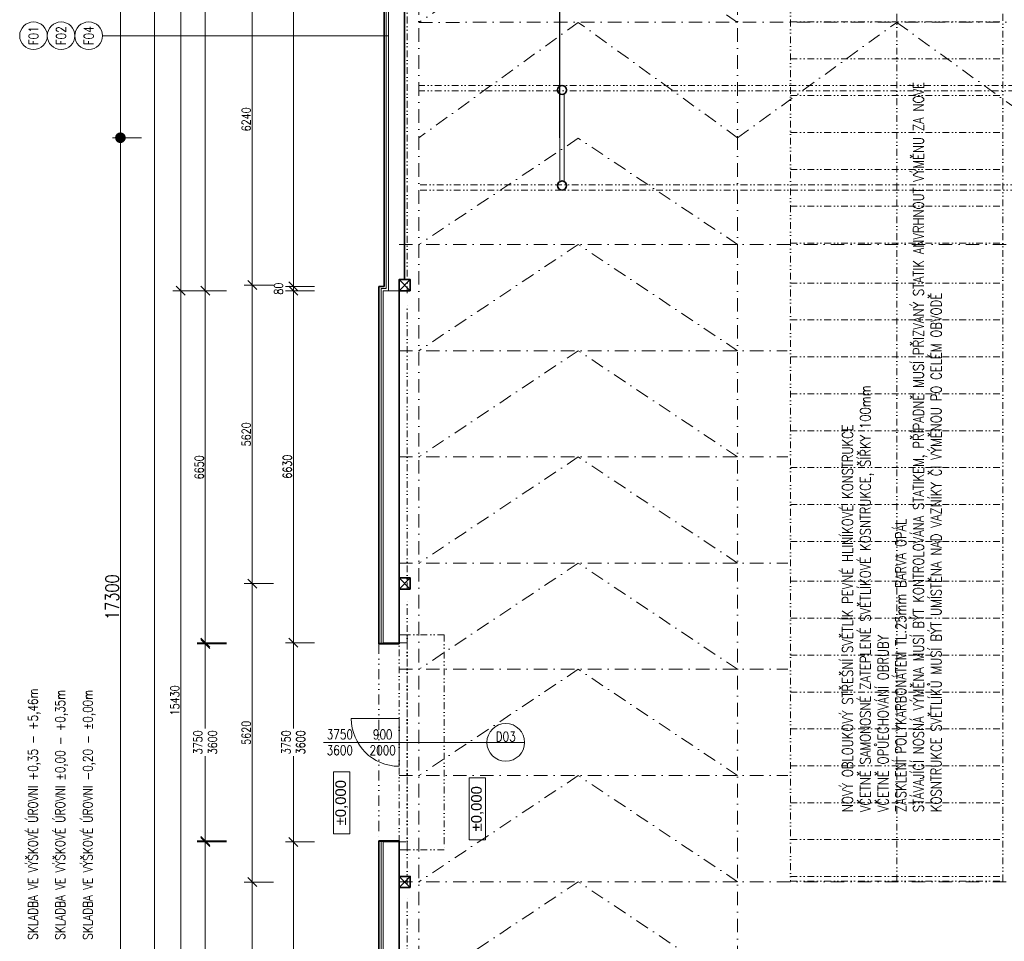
# Model space of a CAD drawing. Header units: millimetres. Extents: x -485339 to 350584, y -1189936 to 0.
# Tile 69 of 256: x -283255 to -264717, y -1056899 to -1039545. Entities that reach past the tile are written whole.
import ezdxf
from ezdxf.enums import TextEntityAlignment as Align

# ---------------------------------------------------------------- set-up
doc = ezdxf.new("R2010")
doc.units = ezdxf.units.MM
doc.header["$LTSCALE"] = 10
doc.linetypes.add('DASHDOT', pattern=[25.4, 12.7, -6.35, 0, -6.35])
doc.linetypes.add('DĚLICÍ2', pattern=[15.875, 6.35, -3.175, 0, -3.175, 0, -3.175])
doc.layers.get('Defpoints').update_dxf_attribs({"color": 201})
for name, color, linetype, lineweight in [('N_dveře', 10, 'Continuous', 18), ('N_kóty', 10, 'Continuous', 18), ('N_popis', 10, 'Continuous', 18), ('N_popis_otvory', 10, 'Continuous', 18), ('N_čáry_nad', 10, 'DĚLICÍ2', 18), ('N_čáry_obrys', 10, 'Continuous', 35), ('N_čáry_obrys_sokl', 5, 'Continuous', 35), ('N_čáry_obv.plášt', 212, 'Continuous', 18), ('N_čáry_plné', 10, 'Continuous', 18), ('St_kóty', 132, 'Continuous', 18), ('St_sloupy_konstrukce haly', 5, 'Continuous', 35), ('St_sloupy_opláštění_půdorys', 25, 'Continuous', 35), ('St_čáry_nad', 250, 'DĚLICÍ2', 18), ('St_čáry_osy', 250, 'DASHDOT', 18), ('St_čáry_plné', 250, 'Continuous', 18)]:
    doc.layers.add(name, color=color, linetype=linetype, lineweight=lineweight)
doc.styles.add('1_50', font='arial.ttf', dxfattribs={"height": 100})
doc.styles.get("Standard").update_dxf_attribs({"font": 'simplex.shx', "width": 0.8})
doc.linetypes.add('IZOLACE', pattern='A,0.0001,-0.1,[134,ltypeshp.shx,S=0.1,R=0,X=-0.1,Y=0],-0.2,[134,ltypeshp.shx,S=0.1,R=180,X=0.1,Y=0],-0.1', length=0.4001)
doc.dimstyles.new('stavebníM100', dxfattribs={"dimtxt": 165, "dimasz": 170, "dimexe": 150, "dimexo": 100, "dimgap": 30, "dimtad": 1, "dimdec": 0, "dimtxsty": 'Standard', "dimblk": 'OBLIQUE', "dimcen": -2.5, "dimdle": 150, "dimclrd": 256, "dimclre": 256, "dimclrt": 256, "dimadec": 4, "dimazin": 0, "dimtfac": 1, "dimtdec": 0, "dimtmove": 2, "dimatfit": 3, "dimldrblk": 'OBLIQUE', "dimfxl": 400, "dimfxlon": 1, "dimlwd": -1, "dimlwe": -1, "dimarcsym": 0})
doc.dimstyles.new('stavebníM100_modul', dxfattribs={"dimtxt": 250, "dimasz": 200, "dimexe": 150, "dimexo": 100, "dimgap": 30, "dimtad": 1, "dimdec": 0, "dimtxsty": 'Standard', "dimblk": 'DOT', "dimcen": -2.5, "dimdle": 150, "dimclrd": 256, "dimclre": 256, "dimclrt": 256, "dimadec": 4, "dimazin": 0, "dimtfac": 1, "dimtdec": 0, "dimtmove": 2, "dimatfit": 3, "dimldrblk": 'OBLIQUE', "dimfxl": 400, "dimfxlon": 1, "dimlwd": -1, "dimlwe": -1, "dimarcsym": 0})

# ---------------------------------------------------------------- blocks, each defined once
blk = doc.blocks.new('G$CD8A98CDB')
at = {"layer": 'St_sloupy_konstrukce haly', "color": 250, "lineweight": 18, "ltscale": 2}
for points in [[(-825, 0), (825, 0)], [(-825, -80), (825, -80)]]:
    blk.add_lwpolyline(points, dxfattribs=at)
at = {"layer": 'St_sloupy_konstrukce haly', "ltscale": 2}
for centre in [(-900, -40), (900, -40)]:
    blk.add_circle(centre, 85, dxfattribs=at)
blk = doc.blocks.new('G$C0F2906C7')
at = {"layer": 'St_sloupy_opláštění_půdorys', "ltscale": 2}
blk.add_lwpolyline([(-105, -105), (105, -105), (105, 105), (-105, 105)], close=True, dxfattribs=at)
for points in [[(-105, 105), (105, -105)], [(105, 105), (-105, -105)]]:
    blk.add_lwpolyline(points, dxfattribs=at)
blk = doc.blocks.new('*U6980')
at = {"layer": 'St_čáry_osy', "ltscale": 2}
blk.add_lwpolyline([(3000, 1000), (0, -1000), (-3000, 1000)], dxfattribs=at)
blk = doc.blocks.new('*U6979')
at = {"layer": 'Defpoints', "ltscale": 2}
for p in [(0, 0), (0, -2000), (0, -4000), (0, -6000), (0, -8000)]:
    blk.add_blockref('*U6980', p, dxfattribs=at)
blk = doc.blocks.new('*U6992')
at = {"layer": 'St_čáry_osy', "ltscale": 2}
blk.add_lwpolyline([(3000, -1000), (0, 1000), (-3000, -1000)], dxfattribs=at)
blk = doc.blocks.new('*U6991')
at = {"layer": 'St_čáry_osy', "ltscale": 2}
for p in [(0, 14000), (0, 12000), (0, 10000), (0, 8000), (0, 6000), (0, 4000), (0, 2000), (0, 0)]:
    blk.add_blockref('*U6992', p, dxfattribs=at)
blk = doc.blocks.new('_Dot')
at = {"color": 0, "linetype": 'ByBlock', "lineweight": -2}
blk.add_line((-0.5, 0), (-1, 0), dxfattribs=at)
at = {"color": 0, "linetype": 'ByBlock', "const_width": 0.5}
blk.add_lwpolyline([(-0.25, 0, 1), (0.25, 0, 1)], format="xyb", close=True, dxfattribs=at)
blk = doc.blocks.new('*D7039')
at = {"layer": 'Defpoints', "color": 0}
for p in [(-273043, -1040868), (-261043, -1040868), (-273043, -1064041)]:
    blk.add_point(p, dxfattribs=at)
at = {"layer": 'St_kóty'}
for p, q in [((-273043, -1063641), (-273043, -1064191)), ((-261043, -1063641), (-261043, -1064191)), ((-261243, -1064041), (-272843, -1064041))]:
    blk.add_line(p, q, dxfattribs=at)
at = {"layer": 'St_kóty', "linetype": 'ByBlock', "xscale": 200, "yscale": 200, "zscale": 200, "rotation": 180}
blk.add_blockref('_Dot', (-273043, -1064041), dxfattribs=at)
at = {"layer": 'St_kóty', "linetype": 'ByBlock', "xscale": 200, "yscale": 200, "zscale": 200}
blk.add_blockref('_Dot', (-261043, -1064041), dxfattribs=at)
at = {"layer": 'St_kóty', "insert": (-267043, -1063886), "char_height": 250, "attachment_point": 5}
blk.add_mtext('12000', dxfattribs=at)
blk = doc.blocks.new('_OBLIQUE')
at = {"color": 0, "linetype": 'ByBlock'}
blk.add_line((-0.5, -0.5), (0.5, 0.5), dxfattribs=at)
blk = doc.blocks.new('*D7040')
at = {"layer": 'Defpoints', "color": 0}
for p in [(-273043, -1040868), (-276413, -1060078), (-276413, -1064041)]:
    blk.add_point(p, dxfattribs=at)
at = {"layer": 'St_kóty'}
for p, q in [((-276413, -1063641), (-276413, -1064191)), ((-273043, -1063641), (-273043, -1064191)), ((-273243, -1064041), (-276213, -1064041))]:
    blk.add_line(p, q, dxfattribs=at)
at = {"layer": 'St_kóty', "linetype": 'ByBlock', "xscale": 200, "yscale": 200, "zscale": 200, "rotation": 180}
blk.add_blockref('_Dot', (-276413, -1064041), dxfattribs=at)
at = {"layer": 'St_kóty', "linetype": 'ByBlock', "xscale": 200, "yscale": 200, "zscale": 200}
blk.add_blockref('_Dot', (-273043, -1064041), dxfattribs=at)
at = {"layer": 'St_kóty', "insert": (-274728, -1063886), "char_height": 250, "attachment_point": 5}
blk.add_mtext('3370', dxfattribs=at)
blk = doc.blocks.new('*D7041')
at = {"layer": 'Defpoints', "color": 0}
for p in [(-279762, -1055008), (-277582, -1055008), (-277482, -1060078)]:
    blk.add_point(p, dxfattribs=at)
at = {"layer": 'St_kóty'}
for p, q in [((-279362, -1055008), (-279912, -1055008)), ((-279762, -1060228), (-279762, -1054858)), ((-279362, -1060078), (-279912, -1060078))]:
    blk.add_line(p, q, dxfattribs=at)
at = {"layer": 'St_kóty', "linetype": 'ByBlock', "xscale": 170, "yscale": 170, "zscale": 170}
for p, rotation in [((-279762, -1055008), 90), ((-279762, -1060078), 270)]:
    blk.add_blockref('_OBLIQUE', p, dxfattribs=dict(at, rotation=rotation))
at = {"layer": 'St_kóty', "insert": (-279874, -1057543), "char_height": 165, "attachment_point": 5, "rotation": 90}
blk.add_mtext('5070', dxfattribs=at)
blk = doc.blocks.new('*D7042')
at = {"layer": 'Defpoints', "color": 0}
for p in [(-279762, -1051278), (-277482, -1051278), (-277482, -1055028)]:
    blk.add_point(p, dxfattribs=at)
at = {"layer": 'St_kóty'}
for p, q in [((-279762, -1051128), (-279762, -1052890)), ((-279362, -1051278), (-279912, -1051278)), ((-279762, -1055178), (-279762, -1053415)), ((-279362, -1055028), (-279912, -1055028))]:
    blk.add_line(p, q, dxfattribs=at)
at = {"layer": 'St_kóty', "linetype": 'ByBlock', "xscale": 170, "yscale": 170, "zscale": 170}
for p, rotation in [((-279762, -1051278), 90), ((-279762, -1055028), 270)]:
    blk.add_blockref('_OBLIQUE', p, dxfattribs=dict(at, rotation=rotation))
at = {"layer": 'St_kóty', "insert": (-279762, -1053153), "char_height": 165, "attachment_point": 5, "rotation": 90}
blk.add_mtext('3750\\P3600', dxfattribs=at)
blk = doc.blocks.new('*D7043')
at = {"layer": 'Defpoints', "color": 0}
for p in [(-279762, -1044648), (-277482, -1044648), (-277582, -1051298)]:
    blk.add_point(p, dxfattribs=at)
at = {"layer": 'St_kóty'}
for p, q in [((-279762, -1051448), (-279762, -1044498)), ((-279362, -1044648), (-279912, -1044648)), ((-279362, -1051298), (-279912, -1051298))]:
    blk.add_line(p, q, dxfattribs=at)
at = {"layer": 'St_kóty', "linetype": 'ByBlock', "xscale": 170, "yscale": 170, "zscale": 170}
for p, rotation in [((-279762, -1044648), 90), ((-279762, -1051298), 270)]:
    blk.add_blockref('_OBLIQUE', p, dxfattribs=dict(at, rotation=rotation))
at = {"layer": 'St_kóty', "insert": (-279874, -1047973), "char_height": 165, "attachment_point": 5, "rotation": 90}
blk.add_mtext('6650', dxfattribs=at)
blk = doc.blocks.new('*D7044')
at = {"layer": 'Defpoints', "color": 0}
for p in [(-279762, -1031958), (-277182, -1031958), (-277482, -1044648)]:
    blk.add_point(p, dxfattribs=at)
at = {"layer": 'St_kóty'}
for p, q in [((-279762, -1044798), (-279762, -1031808)), ((-279362, -1031958), (-279912, -1031958)), ((-279362, -1044648), (-279912, -1044648))]:
    blk.add_line(p, q, dxfattribs=at)
at = {"layer": 'St_kóty', "linetype": 'ByBlock', "xscale": 170, "yscale": 170, "zscale": 170}
for p, rotation in [((-279762, -1031958), 90), ((-279762, -1044648), 270)]:
    blk.add_blockref('_OBLIQUE', p, dxfattribs=dict(at, rotation=rotation))
at = {"layer": 'St_kóty', "insert": (-279874, -1038303), "char_height": 165, "attachment_point": 5, "rotation": 90}
blk.add_mtext('12690', dxfattribs=at)
blk = doc.blocks.new('*D7050')
at = {"layer": 'Defpoints', "color": 0}
for p in [(-277382, -992923), (-280222, -1044648), (-277482, -1044648)]:
    blk.add_point(p, dxfattribs=at)
at = {"layer": 'St_kóty'}
for p, q in [((-280222, -992773), (-280222, -1044798)), ((-279822, -992923), (-280372, -992923)), ((-279822, -1044648), (-280372, -1044648))]:
    blk.add_line(p, q, dxfattribs=at)
at = {"layer": 'St_kóty', "linetype": 'ByBlock', "xscale": 170, "yscale": 170, "zscale": 170}
for p, rotation in [((-280222, -992923), 90), ((-280222, -1044648), 270)]:
    blk.add_blockref('_OBLIQUE', p, dxfattribs=dict(at, rotation=rotation))
at = {"layer": 'St_kóty', "insert": (-280335, -1018785), "char_height": 165, "attachment_point": 5, "rotation": 90}
blk.add_mtext('51725', dxfattribs=at)
blk = doc.blocks.new('*D7051')
at = {"layer": 'Defpoints', "color": 0}
for p in [(-277482, -1044648), (-280222, -1060078), (-277482, -1060078)]:
    blk.add_point(p, dxfattribs=at)
at = {"layer": 'St_kóty'}
for p, q in [((-280222, -1044498), (-280222, -1060228)), ((-279822, -1044648), (-280372, -1044648)), ((-279822, -1060078), (-280372, -1060078))]:
    blk.add_line(p, q, dxfattribs=at)
at = {"layer": 'St_kóty', "linetype": 'ByBlock', "xscale": 170, "yscale": 170, "zscale": 170}
for p, rotation in [((-280222, -1044648), 90), ((-280222, -1060078), 270)]:
    blk.add_blockref('_OBLIQUE', p, dxfattribs=dict(at, rotation=rotation))
at = {"layer": 'St_kóty', "insert": (-280335, -1052363), "char_height": 165, "attachment_point": 5, "rotation": 90}
blk.add_mtext('15430', dxfattribs=at)
blk = doc.blocks.new('*D7052')
at = {"layer": 'Defpoints', "color": 0}
for p in [(-280718, -992923), (-277382, -992923), (-277482, -1060078)]:
    blk.add_point(p, dxfattribs=at)
at = {"layer": 'St_kóty'}
for p, q in [((-280718, -1060228), (-280718, -992773)), ((-280318, -992923), (-280868, -992923)), ((-280318, -1060078), (-280868, -1060078))]:
    blk.add_line(p, q, dxfattribs=at)
at = {"layer": 'St_kóty', "linetype": 'ByBlock', "xscale": 170, "yscale": 170, "zscale": 170}
for p, rotation in [((-280718, -992923), 90), ((-280718, -1060078), 270)]:
    blk.add_blockref('_OBLIQUE', p, dxfattribs=dict(at, rotation=rotation))
at = {"layer": 'St_kóty', "insert": (-280831, -1026500), "char_height": 165, "attachment_point": 5, "rotation": 90}
blk.add_mtext('67155', dxfattribs=at)
blk = doc.blocks.new('*D7054')
at = {"layer": 'Defpoints', "color": 0}
for p in [(-274152, -1017422), (-281359, -1041768), (-274152, -1041768)]:
    blk.add_point(p, dxfattribs=at)
at = {"layer": 'St_kóty'}
for p, q in [((-280959, -1017422), (-281509, -1017422)), ((-281359, -1017622), (-281359, -1041568)), ((-280959, -1041768), (-281509, -1041768))]:
    blk.add_line(p, q, dxfattribs=at)
at = {"layer": 'St_kóty', "linetype": 'ByBlock', "xscale": 200, "yscale": 200, "zscale": 200}
for p, rotation in [((-281359, -1017422), 90), ((-281359, -1041768), 270)]:
    blk.add_blockref('_Dot', p, dxfattribs=dict(at, rotation=rotation))
at = {"layer": 'St_kóty', "insert": (-281514, -1029595), "char_height": 250, "attachment_point": 5, "rotation": 90}
blk.add_mtext('24345', dxfattribs=at)
blk = doc.blocks.new('*D7055')
at = {"layer": 'Defpoints', "color": 0}
for p in [(-274152, -1041768), (-281359, -1059068), (-274152, -1059068)]:
    blk.add_point(p, dxfattribs=at)
at = {"layer": 'St_kóty'}
for p, q in [((-280959, -1041768), (-281509, -1041768)), ((-281359, -1041968), (-281359, -1058868)), ((-280959, -1059068), (-281509, -1059068))]:
    blk.add_line(p, q, dxfattribs=at)
at = {"layer": 'St_kóty', "linetype": 'ByBlock', "xscale": 200, "yscale": 200, "zscale": 200}
for p, rotation in [((-281359, -1041768), 90), ((-281359, -1059068), 270)]:
    blk.add_blockref('_Dot', p, dxfattribs=dict(at, rotation=rotation))
at = {"layer": 'St_kóty', "insert": (-281514, -1050418), "char_height": 250, "attachment_point": 5, "rotation": 90}
blk.add_mtext('17300', dxfattribs=at)
blk = doc.blocks.new('*D7256')
at = {"layer": 'Defpoints', "color": 0}
for p in [(-179483, -1042046), (-276413, -1060078), (-179483, -1065645)]:
    blk.add_point(p, dxfattribs=at)
at = {"layer": 'St_kóty'}
for p, q in [((-276413, -1065245), (-276413, -1065795)), ((-179483, -1065245), (-179483, -1065795)), ((-276563, -1065645), (-179333, -1065645))]:
    blk.add_line(p, q, dxfattribs=at)
at = {"layer": 'St_kóty', "linetype": 'ByBlock', "xscale": 170, "yscale": 170, "zscale": 170, "rotation": 180}
blk.add_blockref('_OBLIQUE', (-276413, -1065645), dxfattribs=at)
at = {"layer": 'St_kóty', "linetype": 'ByBlock', "xscale": 170, "yscale": 170, "zscale": 170}
blk.add_blockref('_OBLIQUE', (-179483, -1065645), dxfattribs=at)
at = {"layer": 'St_kóty', "insert": (-227948, -1065533), "char_height": 165, "attachment_point": 5}
blk.add_mtext('96930', dxfattribs=at)
blk = doc.blocks.new('*D7259')
at = {"layer": 'Defpoints', "color": 0}
for p in [(-278878, -1055783), (-277077, -1055783), (-277077, -1059883)]:
    blk.add_point(p, dxfattribs=at)
at = {"layer": 'St_kóty'}
for p, q in [((-278878, -1060033), (-278878, -1055633)), ((-278478, -1055783), (-279028, -1055783)), ((-278478, -1059883), (-279028, -1059883))]:
    blk.add_line(p, q, dxfattribs=at)
at = {"layer": 'St_kóty', "linetype": 'ByBlock', "xscale": 170, "yscale": 170, "zscale": 170}
for p, rotation in [((-278878, -1055783), 90), ((-278878, -1059883), 270)]:
    blk.add_blockref('_OBLIQUE', p, dxfattribs=dict(at, rotation=rotation))
at = {"layer": 'St_kóty', "insert": (-278990, -1057833), "char_height": 165, "attachment_point": 5, "rotation": 90}
blk.add_mtext('4100', dxfattribs=at)
blk = doc.blocks.new('*D7260')
at = {"layer": 'Defpoints', "color": 0}
for p in [(-278878, -1050163), (-277077, -1050163), (-277077, -1055783)]:
    blk.add_point(p, dxfattribs=at)
at = {"layer": 'St_kóty'}
for p, q in [((-278878, -1055933), (-278878, -1050013)), ((-278478, -1050163), (-279028, -1050163)), ((-278478, -1055783), (-279028, -1055783))]:
    blk.add_line(p, q, dxfattribs=at)
at = {"layer": 'St_kóty', "linetype": 'ByBlock', "xscale": 170, "yscale": 170, "zscale": 170}
for p, rotation in [((-278878, -1050163), 90), ((-278878, -1055783), 270)]:
    blk.add_blockref('_OBLIQUE', p, dxfattribs=dict(at, rotation=rotation))
at = {"layer": 'St_kóty', "insert": (-278990, -1052973), "char_height": 165, "attachment_point": 5, "rotation": 90}
blk.add_mtext('5620', dxfattribs=at)
blk = doc.blocks.new('*D7261')
at = {"layer": 'Defpoints', "color": 0}
for p in [(-278878, -1044543), (-277077, -1044543), (-277077, -1050163)]:
    blk.add_point(p, dxfattribs=at)
at = {"layer": 'St_kóty'}
for p, q in [((-278878, -1050313), (-278878, -1044393)), ((-278478, -1044543), (-279028, -1044543)), ((-278478, -1050163), (-279028, -1050163))]:
    blk.add_line(p, q, dxfattribs=at)
at = {"layer": 'St_kóty', "linetype": 'ByBlock', "xscale": 170, "yscale": 170, "zscale": 170}
for p, rotation in [((-278878, -1044543), 90), ((-278878, -1050163), 270)]:
    blk.add_blockref('_OBLIQUE', p, dxfattribs=dict(at, rotation=rotation))
at = {"layer": 'St_kóty', "insert": (-278990, -1047353), "char_height": 165, "attachment_point": 5, "rotation": 90}
blk.add_mtext('5620', dxfattribs=at)
blk = doc.blocks.new('*D7262')
at = {"layer": 'Defpoints', "color": 0}
for p in [(-278878, -1038303), (-277077, -1038303), (-277077, -1044543)]:
    blk.add_point(p, dxfattribs=at)
at = {"layer": 'St_kóty'}
for p, q in [((-278478, -1038303), (-279028, -1038303)), ((-278878, -1044693), (-278878, -1038153)), ((-278478, -1044543), (-279028, -1044543))]:
    blk.add_line(p, q, dxfattribs=at)
at = {"layer": 'St_kóty', "linetype": 'ByBlock', "xscale": 170, "yscale": 170, "zscale": 170}
for p, rotation in [((-278878, -1038303), 90), ((-278878, -1044543), 270)]:
    blk.add_blockref('_OBLIQUE', p, dxfattribs=dict(at, rotation=rotation))
at = {"layer": 'St_kóty', "insert": (-278990, -1041423), "char_height": 165, "attachment_point": 5, "rotation": 90}
blk.add_mtext('6240', dxfattribs=at)
blk = doc.blocks.new('G$C1D1D6D4C')
at = {"layer": 'N_dveře', "linetype": 'DĚLICÍ2', "ltscale": 2}
for points in [[(-850, 150), (-850, -3900)], [(-850, 150), (-150, 150)], [(-150, 0), (-150, -3750)], [(0, -3750), (0, 0)], [(-850, -3900), (-150, -3900)]]:
    blk.add_lwpolyline(points, dxfattribs=at)
at = {"layer": 'N_dveře'}
blk.add_lwpolyline([(0, 0), (-150, 0), (-150, 150), (0, 150)], close=True, dxfattribs=at)
at = {"layer": 'N_dveře', "linetype": 'DĚLICÍ2', "ltscale": 2}
blk.add_lwpolyline([(0, -3750), (-150, -3750), (-150, -3900), (0, -3900)], close=True, dxfattribs=at)
blk = doc.blocks.new('*D7291')
at = {"layer": 'Defpoints', "color": 0}
for p in [(-278103, -1055028), (-277249, -1055028), (-276413, -1060078)]:
    blk.add_point(p, dxfattribs=at)
at = {"layer": 'N_kóty'}
for p, q in [((-278103, -1060228), (-278103, -1054878)), ((-277703, -1055028), (-278253, -1055028)), ((-277703, -1060078), (-278253, -1060078))]:
    blk.add_line(p, q, dxfattribs=at)
at = {"layer": 'N_kóty', "linetype": 'ByBlock', "xscale": 170, "yscale": 170, "zscale": 170}
for p, rotation in [((-278103, -1055028), 90), ((-278103, -1060078), 270)]:
    blk.add_blockref('_OBLIQUE', p, dxfattribs=dict(at, rotation=rotation))
at = {"layer": 'N_kóty', "insert": (-278216, -1057553), "char_height": 165, "attachment_point": 5, "rotation": 90}
blk.add_mtext('5050', dxfattribs=at)
blk = doc.blocks.new('*D7292')
at = {"layer": 'Defpoints', "color": 0}
for p in [(-278103, -1051278), (-277249, -1051278), (-277249, -1055028)]:
    blk.add_point(p, dxfattribs=at)
at = {"layer": 'N_kóty'}
for p, q in [((-278103, -1051128), (-278103, -1052890)), ((-277703, -1051278), (-278253, -1051278)), ((-278103, -1055178), (-278103, -1053415)), ((-277703, -1055028), (-278253, -1055028))]:
    blk.add_line(p, q, dxfattribs=at)
at = {"layer": 'N_kóty', "linetype": 'ByBlock', "xscale": 170, "yscale": 170, "zscale": 170}
for p, rotation in [((-278103, -1051278), 90), ((-278103, -1055028), 270)]:
    blk.add_blockref('_OBLIQUE', p, dxfattribs=dict(at, rotation=rotation))
at = {"layer": 'N_kóty', "insert": (-278103, -1053153), "char_height": 165, "attachment_point": 5, "rotation": 90}
blk.add_mtext('3750\\P3600', dxfattribs=at)
blk = doc.blocks.new('*D7293')
at = {"layer": 'Defpoints', "color": 0}
for p in [(-278103, -1044648), (-276413, -1044648), (-277249, -1051278)]:
    blk.add_point(p, dxfattribs=at)
at = {"layer": 'N_kóty'}
for p, q in [((-278103, -1051428), (-278103, -1044498)), ((-277703, -1044648), (-278253, -1044648)), ((-277703, -1051278), (-278253, -1051278))]:
    blk.add_line(p, q, dxfattribs=at)
at = {"layer": 'N_kóty', "linetype": 'ByBlock', "xscale": 170, "yscale": 170, "zscale": 170}
for p, rotation in [((-278103, -1044648), 90), ((-278103, -1051278), 270)]:
    blk.add_blockref('_OBLIQUE', p, dxfattribs=dict(at, rotation=rotation))
at = {"layer": 'N_kóty', "insert": (-278216, -1047963), "char_height": 165, "attachment_point": 5, "rotation": 90}
blk.add_mtext('6630', dxfattribs=at)
blk = doc.blocks.new('*D7294')
at = {"layer": 'Defpoints', "color": 0}
for p in [(-278103, -1044568), (-276493, -1044568), (-276413, -1044648)]:
    blk.add_point(p, dxfattribs=at)
at = {"layer": 'N_kóty'}
for p, q in [((-278103, -1044798), (-278103, -1044418)), ((-277703, -1044568), (-278253, -1044568)), ((-277703, -1044648), (-278253, -1044648))]:
    blk.add_line(p, q, dxfattribs=at)
at = {"layer": 'N_kóty', "linetype": 'ByBlock', "xscale": 170, "yscale": 170, "zscale": 170}
for p, rotation in [((-278103, -1044568), 90), ((-278103, -1044648), 270)]:
    blk.add_blockref('_OBLIQUE', p, dxfattribs=dict(at, rotation=rotation))
at = {"layer": 'N_kóty', "insert": (-278381, -1044608), "char_height": 165, "attachment_point": 5, "rotation": 90}
blk.add_mtext('80', dxfattribs=at)
blk = doc.blocks.new('*D7309')
at = {"layer": 'Defpoints', "color": 0}
for p in [(-278103, -1014303), (-276393, -1014303), (-276493, -1044568)]:
    blk.add_point(p, dxfattribs=at)
at = {"layer": 'N_kóty'}
for p, q in [((-278103, -1044718), (-278103, -1014153)), ((-277703, -1014303), (-278253, -1014303)), ((-277703, -1044568), (-278253, -1044568))]:
    blk.add_line(p, q, dxfattribs=at)
at = {"layer": 'N_kóty', "linetype": 'ByBlock', "xscale": 170, "yscale": 170, "zscale": 170}
for p, rotation in [((-278103, -1014303), 90), ((-278103, -1044568), 270)]:
    blk.add_blockref('_OBLIQUE', p, dxfattribs=dict(at, rotation=rotation))
at = {"layer": 'N_kóty', "insert": (-278216, -1029435), "char_height": 165, "attachment_point": 5, "rotation": 90}
blk.add_mtext('30265', dxfattribs=at)
blk = doc.blocks.new('G$CF626FB6D')
at = {"layer": 'N_čáry_nad', "linetype": 'ByBlock', "ltscale": 2}
for p, q in [((-4050, 0), (-4050, -36237.5)), ((-50, -36237.5), (-50, 0)), ((-4050, -20055), (-50, -20055)), ((-4050, -20750), (-50, -20750)), ((-4050, -21445), (-50, -21445)), ((-4050, -22140), (-50, -22140)), ((-4050, -22835), (-50, -22835)), ((-4050, -23530), (-50, -23530)), ((-4050, -24225), (-50, -24225)), ((-4050, -25670), (-50, -25670)), ((-4050, -26365), (-50, -26365)), ((-4050, -27060), (-50, -27060)), ((-4050, -27755), (-50, -27755)), ((-4050, -28450), (-50, -28450)), ((-4050, -29145), (-50, -29145)), ((-4050, -29840), (-50, -29840)), ((-4050, -31285), (-50, -31285)), ((-4050, -31980), (-50, -31980)), ((-4050, -32675), (-50, -32675)), ((-4050, -33370), (-50, -33370)), ((-4050, -34065), (-50, -34065)), ((-4050, -34760), (-50, -34760)), ((-4050, -35455), (-50, -35455)), ((-4050, -36150), (-50, -36150))]:
    blk.add_line(p, q, dxfattribs=at)
for points in [[(-2050, -36237.5), (-2050, -55)], [(-4050, -24975), (-50, -24975)], [(-4050, -30590), (-50, -30590)], [(-4050, -36237.5), (-50, -36237.5)]]:
    blk.add_lwpolyline(points, dxfattribs=at)

msp = doc.modelspace()

# ---------------------------------------------------------------- linework, layer by layer
at = {"layer": 'Defpoints', "ltscale": 2}
msp.add_lwpolyline([(-273082.7, -1041767.6), (-273082.7, -1017422.6)], dxfattribs=at)
at = {"layer": 'N_dveře'}
for points in [[(-276112.7, -1052702.6), (-277012.7, -1052702.6)], [(-276112.7, -1052702.6), (-276112.7, -1053602.6)]]:
    msp.add_lwpolyline(points, dxfattribs=at)
msp.add_arc((-276112.7, -1052702.6), 900, 180, 270, dxfattribs=at)
at = {"layer": 'N_popis'}
msp.add_lwpolyline([(-281696.1, -1039847.8), (-276312.7, -1039847.8)], dxfattribs=at)
for centre in [(-282995.6, -1039847.8), (-282475.8, -1039847.8), (-281956, -1039847.8)]:
    msp.add_circle(centre, 259.9, dxfattribs=at)
at = {"layer": 'N_popis_otvory'}
msp.add_lwpolyline([(-277538.2, -1053152.6), (-274459.1, -1053152.6)], dxfattribs=at)
msp.add_circle((-274104.5, -1053152.6), 354.6, dxfattribs=at)
at = {"layer": 'N_čáry_nad', "ltscale": 3}
msp.add_lwpolyline([(-276492.7, -1051297.6), (-276492.7, -1055007.6)], dxfattribs=at)
at = {"layer": 'N_čáry_obrys', "ltscale": 2}
for points in [[(-276392.7, -1044567.6), (-276392.7, -1031927.6)], [(-276492.7, -1044567.6), (-276492.7, -1051297.6)], [(-276392.7, -1044567.6), (-276492.7, -1044567.6)], [(-276112.7, -1051297.6), (-276492.7, -1051297.6)], [(-276492.7, -1055007.6), (-276492.7, -1060157.6)], [(-276112.7, -1055007.6), (-276492.7, -1055007.6)]]:
    msp.add_lwpolyline(points, dxfattribs=at)
at = {"layer": 'N_čáry_obrys'}
for points in [[(-276112.7, -1051297.6), (-276112.7, -1051277.6)], [(-276112.7, -1055007.6), (-276112.7, -1055027.6)]]:
    msp.add_lwpolyline(points, dxfattribs=at)
at = {"layer": 'N_čáry_obrys_sokl', "ltscale": 2}
msp.add_lwpolyline([(-276012.7, -1044437.6), (-276012.7, -1038407.6)], dxfattribs=at)
at = {"layer": 'N_čáry_obv.plášt', "linetype": 'IZOLACE', "ltscale": 8}
for points in [[(-276352.7, -1044607.6), (-276352.7, -1031927.6)], [(-276452.7, -1044607.6), (-276452.7, -1051277.6)], [(-276352.7, -1044607.6), (-276452.7, -1044607.6)], [(-276452.7, -1055027.6), (-276452.7, -1060117.6)]]:
    msp.add_lwpolyline(points, dxfattribs=at)
at = {"layer": 'N_čáry_obv.plášt', "linetype": 'IZOLACE', "ltscale": 2}
for points in [[(-276112.7, -1051287.6), (-276492.7, -1051287.6)], [(-276112.7, -1055017.6), (-276492.7, -1055017.6)]]:
    msp.add_lwpolyline(points, dxfattribs=at)
at = {"layer": 'N_čáry_plné'}
msp.add_lwpolyline([(-274459.1, -1053152.6), (-273749.9, -1053152.6)], dxfattribs=at)
at = {"layer": 'St_kóty'}
for points in [[(-277349.4, -1054872.1), (-277349.4, -1053705.6), (-277038.8, -1053705.6), (-277038.8, -1054872.1)], [(-274793.5, -1054986.9), (-274793.5, -1053820.4), (-274482.9, -1053820.4), (-274482.9, -1054986.9)]]:
    msp.add_lwpolyline(points, close=True, dxfattribs=at)
at = {"layer": 'St_sloupy_konstrukce haly', "ltscale": 2}
for points in [[(-276112.7, -1044647.6), (-276112.7, -1051277.6)], [(-276112.7, -1055027.6), (-276112.7, -1059777.6)]]:
    msp.add_lwpolyline(points, dxfattribs=at)
at = {"layer": 'St_čáry_nad', "ltscale": 2}
for points in [[(-275957.7, -1044697.6), (-275957.7, -1011656.9)], [(-179683, -1040782.6), (-275737.7, -1040782.6)], [(-179683, -1040882.6), (-275737.7, -1040882.6)], [(-210462.7, -1042652.6), (-275737.7, -1042652.6)], [(-210462.7, -1042752.6), (-275737.7, -1042752.6)], [(-275957.7, -1050267.6), (-275957.7, -1044907.6)], [(-275957.7, -1055837.6), (-275957.7, -1050477.6)], [(-275957.7, -1059777.6), (-275957.7, -1056047.6)]]:
    msp.add_lwpolyline(points, dxfattribs=at)
at = {"layer": 'St_čáry_osy', "ltscale": 2}
for points in [[(-275737.7, -1059777.6), (-275737.7, -1011656.9)], [(-269737.7, -1059777.6), (-269737.7, -1011656.9)], [(-275737.7, -1039595.1), (-179683, -1039582.3)], [(-269737.7, -1041767.6), (-272737.7, -1039595.1), (-275737.7, -1041767.6)], [(-269737.7, -1041767.6), (-266742, -1039595.1), (-263737.7, -1041767.6)], [(-276112.7, -1043777.6), (-210362.7, -1043777.6)], [(-276112.7, -1045777.6), (-268805, -1045777.6)], [(-276112.7, -1047777.6), (-268792, -1047777.6)], [(-276112.7, -1049777.6), (-268792, -1049777.6)], [(-276112.7, -1051777.6), (-268792, -1051777.6)], [(-276112.7, -1053777.6), (-268792, -1053777.6)], [(-276112.7, -1055777.6), (-206362.7, -1055777.6)]]:
    msp.add_lwpolyline(points, dxfattribs=at)
at = {"layer": 'St_čáry_plné', "ltscale": 2}
for points in [[(-276312.7, -1044647.6), (-276312.7, -1031927.6)], [(-276412.7, -1044647.6), (-276412.7, -1051277.6)], [(-276112.7, -1044647.6), (-276412.7, -1044647.6)], [(-276112.7, -1051277.6), (-276412.7, -1051277.6)], [(-276412.7, -1055027.6), (-276412.7, -1060077.6)], [(-276112.7, -1055027.6), (-276412.7, -1055027.6)]]:
    msp.add_lwpolyline(points, dxfattribs=at)

# ---------------------------------------------------------------- block references
at = {"layer": 'N_dveře', "xscale": -1}
msp.add_blockref('G$C1D1D6D4C', (-276112.7, -1051277.6), dxfattribs=at)
at = {"layer": 'N_čáry_nad', "lineweight": 18}
msp.add_blockref('G$CF626FB6D', (-264692, -1019529.6), dxfattribs=at)
at = {"layer": 'St_sloupy_konstrukce haly', "ltscale": 2, "rotation": 90}
msp.add_blockref('G$CD8A98CDB', (-273082.7, -1041767.6), dxfattribs=at)
at = {"layer": 'St_sloupy_opláštění_půdorys', "ltscale": 2, "rotation": 90}
for p in [(-276007.7, -1044542.6), (-276007.7, -1050162.6), (-276007.7, -1055782.6)]:
    msp.add_blockref('G$C0F2906C7', p, dxfattribs=at)
at = {"layer": 'St_čáry_osy', "ltscale": 2, "xscale": -1, "rotation": 180}
msp.add_blockref('*U6979', (-272737.7, -1038595.1), dxfattribs=at)
at = {"layer": 'St_čáry_osy', "ltscale": 2}
msp.add_blockref('*U6991', (-272737.7, -1056777.6), dxfattribs=at)

# ---------------------------------------------------------------- texts
at = {"layer": 'N_popis', "width": 0.8}
for s, p in [('F01', (-282995.6, -1039847.8)), ('F02', (-282475.8, -1039847.8)), ('F04', (-281956, -1039847.8))]:
    msp.add_text(s, height=180, rotation=90, dxfattribs=at).set_placement(p, align=Align.MIDDLE_CENTER)
for s, p in [('SKLADBA VE VÝŠKOVÉ ÚROVNI %%P0,00 - +0,35m ', (-282401.8, -1056868.5)), ('SKLADBA VE VÝŠKOVÉ ÚROVNI +0,35 - +5,46m ', (-282916.1, -1056868.5)), ('SKLADBA VE VÝŠKOVÉ ÚROVNI -0,20 - %%P0,00m ', (-281882, -1056868.5))]:
    msp.add_text(s, height=180, rotation=90, dxfattribs=at).set_placement(p)
at = {"layer": 'N_popis', "insert": (-267766.7, -1054467), "char_height": 200, "width": 20736.512, "attachment_point": 1, "rotation": 90}
msp.add_mtext('NOVÝ OBLOUKOVÝ STŘEŠNÍ SVĚTLÍK PEVNÉ HLINÍKOVÉ KONSTRUKCE\\PVČETNĚ SAMONOSNÉ ZATEPLENÉ SVĚTLÍKOVÉ KOSNTRUKCE, ŠÍŘKY 100mm\\PVČETNĚ OPŮECHOVÁNÍ OBRUBY\\PZASKLENÍ POLYKARBONÁTEM TL.25mm BARVA OPÁL\\PSTÁVAJÍCÍ NOSNÁ VÝMĚNA MUSÍ BÝT KONTROLOVÁNA STATIKEM, PŘÍPADNĚ MUSÍ PŘIZVANÝ STATIK ANVRHNOUT VÝMĚNU ZA NOVÉ\\PKOSNTRUKCE SVĚTLÍKŮ MUSÍ BÝT UMÍSTĚNA NAD VAZNÍKY ČI VÝMĚNOU PO CELÉM OBVODĚ', dxfattribs=at)
at = {"layer": 'N_popis_otvory', "width": 0.8}
msp.add_text('D03', height=180, dxfattribs=at).set_placement((-274104.5, -1053044.8), align=Align.MIDDLE_CENTER)
at = {"layer": 'N_popis_otvory', "char_height": 180, "width": 1342.526, "attachment_point": 5}
for s, insert in [('3750\\P3600', (-277227.8, -1053152.6)), ('900\\P2000', (-276420.1, -1053152.6))]:
    msp.add_mtext(s, dxfattribs=dict(at, insert=insert))
at = {"layer": 'St_kóty', "char_height": 200, "attachment_point": 5, "rotation": 90, "style": '1_50'}
for insert in [(-277194.1, -1054288.9), (-274638.2, -1054403.7)]:
    msp.add_mtext_dynamic_manual_height_columns('%%p0,000', width=890.536, gutter_width=500, heights=[0], dxfattribs=dict(at, insert=insert)).dxf.set("width", 1781.071)

# ---------------------------------------------------------------- dimensions: what is measured, and where the dimension line sits
at = {"layer": 'N_kóty'}
for base, p1, p2, picture, middle in [((-278103.5, -1014302.6), (-276492.7, -1044567.6), (-276392.7, -1014302.6), '*D7309', (-278216, -1029435.1)), ((-278103.5, -1044567.6), (-276412.7, -1044647.6), (-276492.7, -1044567.6), '*D7294', (-278381, -1044607.6)), ((-278103.5, -1044647.6), (-277249.1, -1051277.6), (-276412.7, -1044647.6), '*D7293', (-278216, -1047962.6)), ((-278103.5, -1055027.6), (-276412.7, -1060077.6), (-277249.1, -1055027.6), '*D7291', (-278216, -1057552.6))]:
    dim = msp.add_linear_dim(base=base, p1=p1, p2=p2, angle=90, dimstyle='stavebníM100', dxfattribs=at)
    dim.commit()
    dim.dimension.update_dxf_attribs({"geometry": picture, "text_midpoint": middle})
dim = msp.add_linear_dim(base=(-278103.5, -1051277.6), p1=(-277249.1, -1055027.6), p2=(-277249.1, -1051277.6), angle=90, text='<>\\P3600', dimstyle='stavebníM100', override={"dimtxsty": 'Standard'}, dxfattribs=at)
dim.commit()
dim.dimension.update_dxf_attribs({"geometry": '*D7292', "text_midpoint": (-278103.5, -1053152.6), "dimtype": 160})
at = {"layer": 'St_kóty'}
for base, p1, p2, picture, middle in [((-280718.2, -992922.8), (-277481.9, -1060077.6), (-277381.9, -992922.8), '*D7052', (-280830.7, -1026500.2)), ((-278877.9, -1038302.6), (-277076.9, -1044542.6), (-277076.9, -1038302.6), '*D7262', (-278990.4, -1041422.6)), ((-278877.9, -1044542.6), (-277076.9, -1050162.6), (-277076.9, -1044542.6), '*D7261', (-278990.4, -1047352.6)), ((-280222, -1060077.6), (-277481.9, -1044647.6), (-277481.9, -1060077.6), '*D7051', (-280334.5, -1052362.6)), ((-278877.9, -1050162.6), (-277076.9, -1055782.6), (-277076.9, -1050162.6), '*D7260', (-278990.4, -1052972.6)), ((-279761.7, -1055007.6), (-277481.9, -1060077.6), (-277581.9, -1055007.6), '*D7041', (-279874.2, -1057542.6)), ((-278877.9, -1055782.6), (-277076.9, -1059882.6), (-277076.9, -1055782.6), '*D7259', (-278990.4, -1057832.6))]:
    dim = msp.add_linear_dim(base=base, p1=p1, p2=p2, angle=90, dimstyle='stavebníM100', override={"dimtxsty": 'Standard', "dimldrblk": 'OBLIQUE'}, dxfattribs=at)
    dim.commit()
    dim.dimension.update_dxf_attribs({"geometry": picture, "text_midpoint": middle})
for base, p1, p2, dimstyle, picture, middle in [((-280222, -1044647.6), (-277381.9, -992922.8), (-277481.9, -1044647.6), 'stavebníM100', '*D7050', (-280334.5, -1018785.2)), ((-281359, -1041767.6), (-274151.9, -1017422.3), (-274151.9, -1041767.6), 'stavebníM100_modul', '*D7054', (-281514, -1029594.9)), ((-279761.7, -1031957.6), (-277481.9, -1044647.6), (-277181.9, -1031957.6), 'stavebníM100', '*D7044', (-279874.2, -1038302.6)), ((-281359, -1059067.6), (-274151.9, -1041767.6), (-274151.9, -1059067.6), 'stavebníM100_modul', '*D7055', (-281514, -1050417.6)), ((-279761.7, -1044647.6), (-277581.9, -1051297.6), (-277481.9, -1044647.6), 'stavebníM100', '*D7043', (-279874.2, -1047972.6))]:
    dim = msp.add_linear_dim(base=base, p1=p1, p2=p2, angle=90, dimstyle=dimstyle, dxfattribs=at)
    dim.commit()
    dim.dimension.update_dxf_attribs({"geometry": picture, "text_midpoint": middle})
for base, p1, p2, dimstyle, picture, middle in [((-276412.7, -1064041.5), (-273042.7, -1040867.6), (-276412.7, -1060077.6), 'stavebníM100_modul', '*D7040', (-274727.7, -1063886.5)), ((-179483, -1065645.1), (-276412.7, -1060077.6), (-179483, -1042045.8), 'stavebníM100', '*D7256', (-227947.9, -1065532.6))]:
    dim = msp.add_linear_dim(base=base, p1=p1, p2=p2, dimstyle=dimstyle, override={"dimtxsty": 'Standard', "dimldrblk": 'OBLIQUE'}, dxfattribs=at)
    dim.commit()
    dim.dimension.update_dxf_attribs({"geometry": picture, "text_midpoint": middle})
dim = msp.add_linear_dim(base=(-273042.7, -1064041.5), p1=(-261042.7, -1040867.6), p2=(-273042.7, -1040867.6), dimstyle='stavebníM100_modul', dxfattribs=at)
dim.commit()
dim.dimension.update_dxf_attribs({"geometry": '*D7039', "text_midpoint": (-267042.7, -1063886.5)})
dim = msp.add_linear_dim(base=(-279761.7, -1051277.6), p1=(-277481.9, -1055027.6), p2=(-277481.9, -1051277.6), angle=90, text='<>\\P3600', dimstyle='stavebníM100', override={"dimtxsty": 'Standard'}, dxfattribs=at)
dim.commit()
dim.dimension.update_dxf_attribs({"geometry": '*D7042', "text_midpoint": (-279761.7, -1053152.6), "dimtype": 160})

doc.saveas('drawing.dxf')
